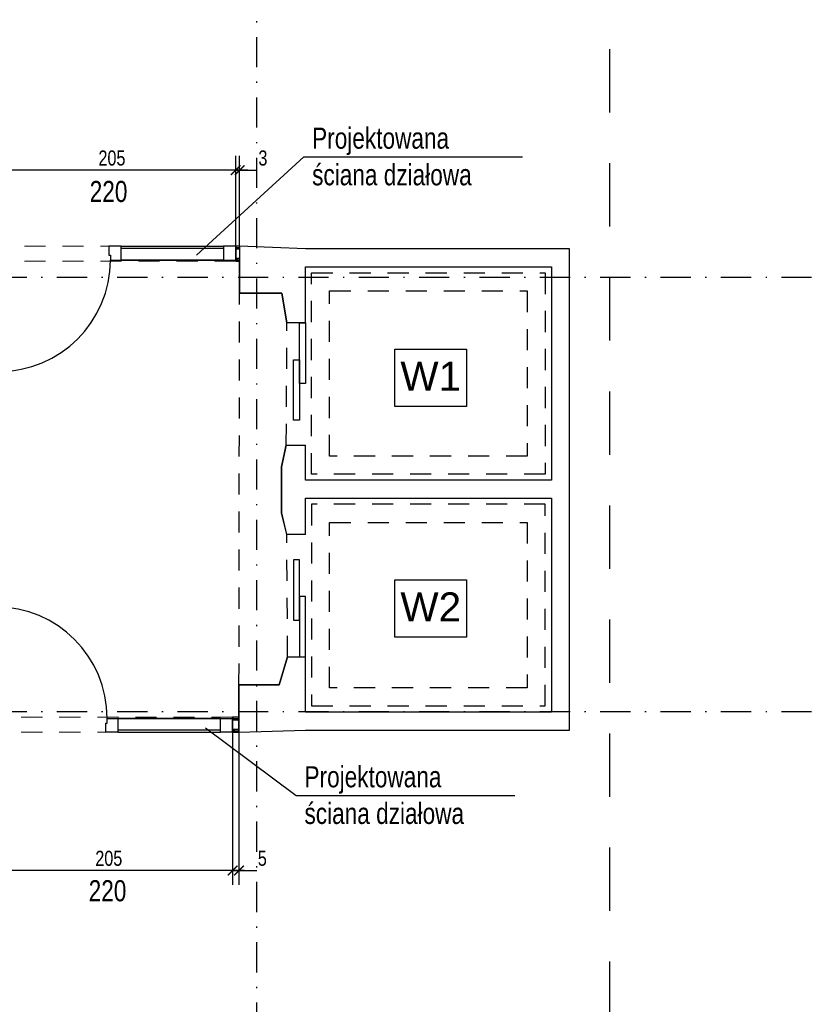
# Model space of a CAD drawing. Header units: metres. Extents: x -1886 to 3614, y -1128 to 1888.
# Tile 6 of 13: x 413 to 1073, y -107 to 709. Entities that reach past the tile are written whole.
import ezdxf

# ---------------------------------------------------------------- set-up
doc = ezdxf.new("R2010")
doc.units = ezdxf.units.M
doc.header["$LTSCALE"] = 50
doc.header["$MEASUREMENT"] = 0
doc.linetypes.add('DO', pattern=[1, 0.5, -0.24, 0.02, -0.24])
doc.linetypes.add('DP', pattern=[0.63, 0.35, -0.28])
for name, color, linetype in [('BS_lpd', 1, 'DP'), ('BZ_odn', 1, 'Continuous'), ('BZ_osd', 1, 'DO'), ('BZ_txs', 2, 'Continuous'), ('BZ_wym', 1, 'Continuous'), ('k3_projektowane sciany', 2, 'Continuous'), ('k3_sciany istn', 1, 'DP')]:
    doc.layers.add(name, color=color, linetype=linetype)
doc.styles.add('BIKTS', font='bikromsw.shx', dxfattribs={"width": 0.85})
doc.styles.add('BIKWYM', font='bikromsw.shx', dxfattribs={"width": 0.8})
doc.styles.add('GENERATED_STYLE_1', font='arial.ttf')
doc.dimstyles.new('BZ_BGR_50', dxfattribs={"dimscale": 0.5, "dimtxt": 25, "dimasz": 1.666667, "dimexe": 0, "dimexo": 0, "dimgap": 0, "dimtad": 0, "dimdec": 1, "dimrnd": 0.5, "dimzin": 9, "dimdsep": 46, "dimtxsty": 'BIKWYM', "dimblk": 'NONE', "dimcen": 0, "dimse1": 1, "dimse2": 1, "dimclrd": 256, "dimclre": 256, "dimclrt": 7, "dimadec": 0, "dimazin": 0, "dimtfac": 0.033333, "dimtdec": 1, "dimtmove": 0, "dimatfit": 3, "dimldrblk": 'NONE', "dimfxl": 1, "dimtvp": 0.8, "dimtolj": 1, "dimarcsym": 0})
doc.dimstyles.new('BZ_KP_50', dxfattribs={"dimscale": 0.5, "dimtxt": 25, "dimasz": 16, "dimexe": 24, "dimexo": 0, "dimgap": 0, "dimtad": 0, "dimdec": 1, "dimrnd": 0.5, "dimzin": 9, "dimdsep": 46, "dimtxsty": 'BIKWYM', "dimblk": 'ARCHTICK', "dimblk1": 'ARCHTICK', "dimblk2": 'WYM-KP', "dimcen": 0, "dimdle": 20, "dimclrd": 256, "dimclre": 256, "dimclrt": 7, "dimadec": 0, "dimazin": 0, "dimtfac": 0.033333, "dimtdec": 1, "dimtmove": 0, "dimatfit": 3, "dimfxl": 1, "dimtvp": 0.8, "dimtfillclr": 256, "dimtolj": 1, "dimarcsym": 0})
pattern_1 = [(45, (-17803.143, -3955.125), (-5.7024626, 5.7024626), []), (45, (-17797.4405, -3955.125), (-5.7024626, 5.7024626), [4.0323, -2.0161])]

# ---------------------------------------------------------------- blocks, each defined once
blk = doc.blocks.new('_None')
blk = doc.blocks.new('_ArchTick')
at = {"color": 0, "linetype": 'ByBlock', "const_width": 0.15}
blk.add_lwpolyline([(-0.5, -0.5), (0.5, 0.5)], dxfattribs=at)
blk = doc.blocks.new('*D232')
at = {"layer": 'BZ_wym', "lineweight": -2}
for p, q in [((589.77, 118.52), (589.77, -7.99)), ((595.07, 118.52), (595.07, -7.99)), ((589.77, 4.01), (581.77, 4.01)), ((589.77, 4.01), (595.07, 4.01)), ((595.07, 4.01), (609.74, 4.01))]:
    blk.add_line(p, q, dxfattribs=at)
at = {"layer": 'Defpoints', "color": 0}
for p in [(589.77, 118.52), (595.07, 118.52), (595.07, 4.01)]:
    blk.add_point(p, dxfattribs=at)
at = {"layer": 'BZ_wym', "lineweight": -2, "xscale": 8, "yscale": 8, "zscale": 8}
blk.add_blockref('_ArchTick', (589.77, 4.01), dxfattribs=at)
at = {"layer": 'BZ_wym', "lineweight": -2, "xscale": 8, "yscale": 8, "zscale": 8, "rotation": 180}
blk.add_blockref('_ArchTick', (595.07, 4.01), dxfattribs=at)
at = {"layer": 'BZ_wym', "color": 7, "insert": (614.4, 14.01), "char_height": 12.5, "attachment_point": 5, "style": 'BIKWYM'}
blk.add_mtext('\\A1;5', dxfattribs=at)
blk = doc.blocks.new('WYM-KP')
blk.add_hatch(color=256).paths.add_polyline_path([(-3, 0, 1), (3, 0, 1)])
blk.add_circle((0, 0), 3)
blk = doc.blocks.new('*D233')
at = {"layer": 'BZ_wym', "lineweight": -2}
for p, q in [((589.77, 118.52), (589.77, -7.99)), ((384.77, 107.96), (384.77, -7.99)), ((599.77, 4.01), (374.77, 4.01))]:
    blk.add_line(p, q, dxfattribs=at)
at = {"layer": 'Defpoints', "color": 0}
for p in [(589.77, 118.52), (384.77, 107.96), (384.77, 4.01)]:
    blk.add_point(p, dxfattribs=at)
at = {"layer": 'BZ_wym', "lineweight": -2, "xscale": 8, "yscale": 8, "zscale": 8, "rotation": 180}
blk.add_blockref('_ArchTick', (384.77, 4.01), dxfattribs=at)
at = {"layer": 'BZ_wym', "lineweight": -2, "xscale": 8, "yscale": 8, "zscale": 8}
blk.add_blockref('_ArchTick', (589.77, 4.01), dxfattribs=at)
at = {"layer": 'BZ_wym', "color": 7, "insert": (487.27, 14.01), "char_height": 12.5, "attachment_point": 5, "style": 'BIKWYM'}
blk.add_mtext('\\A1;205', dxfattribs=at)
blk = doc.blocks.new('*D234')
at = {"layer": 'BZ_wym', "lineweight": -2}
for p, q in [((592.37, 521.24), (592.37, 596.23)), ((595.57, 521.24), (595.57, 596.23)), ((592.37, 584.23), (584.37, 584.23)), ((592.37, 584.23), (595.57, 584.23)), ((595.57, 584.23), (610.24, 584.23))]:
    blk.add_line(p, q, dxfattribs=at)
at = {"layer": 'Defpoints', "color": 0}
for p in [(595.57, 584.23), (592.37, 521.24), (595.57, 521.24)]:
    blk.add_point(p, dxfattribs=at)
at = {"layer": 'BZ_wym', "lineweight": -2, "xscale": 8, "yscale": 8, "zscale": 8}
blk.add_blockref('_ArchTick', (592.37, 584.23), dxfattribs=at)
at = {"layer": 'BZ_wym', "lineweight": -2, "xscale": 8, "yscale": 8, "zscale": 8, "rotation": 180}
blk.add_blockref('_ArchTick', (595.57, 584.23), dxfattribs=at)
at = {"layer": 'BZ_wym', "color": 7, "insert": (614.9, 594.23), "char_height": 12.5, "attachment_point": 5, "style": 'BIKWYM'}
blk.add_mtext('\\A1;3', dxfattribs=at)
blk = doc.blocks.new('*D235')
at = {"layer": 'BZ_wym', "lineweight": -2}
for p, q in [((387.37, 538.36), (387.37, 596.23)), ((592.37, 521.24), (592.37, 596.23)), ((602.37, 584.23), (377.37, 584.23))]:
    blk.add_line(p, q, dxfattribs=at)
at = {"layer": 'Defpoints', "color": 0}
for p in [(387.37, 584.23), (387.37, 538.36), (592.37, 521.24)]:
    blk.add_point(p, dxfattribs=at)
at = {"layer": 'BZ_wym', "lineweight": -2, "xscale": 8, "yscale": 8, "zscale": 8, "rotation": 180}
blk.add_blockref('_ArchTick', (387.37, 584.23), dxfattribs=at)
at = {"layer": 'BZ_wym', "lineweight": -2, "xscale": 8, "yscale": 8, "zscale": 8}
blk.add_blockref('_ArchTick', (592.37, 584.23), dxfattribs=at)
at = {"layer": 'BZ_wym', "color": 7, "insert": (489.87, 594.23), "char_height": 12.5, "attachment_point": 5, "style": 'BIKWYM'}
blk.add_mtext('\\A1;205', dxfattribs=at)

msp = doc.modelspace()

# ---------------------------------------------------------------- hatches: boundary and pattern name
at = {"layer": 'k3_projektowane sciany', "linetype": 'Continuous'}
h = msp.add_hatch(dxfattribs=at)
h.set_pattern_fill('FP_65', color=256, scale=100, style=0, pattern_type=2)
h.set_pattern_definition(pattern_1)
h.paths.add_polyline_path([(592.37, 521.237), (592.37, 519.987), (595.57, 519.987), (595.57, 521.237)])
h = msp.add_hatch(dxfattribs=at)
h.set_pattern_fill('FP_65', color=256, scale=100, style=0, pattern_type=2)
h.set_pattern_definition(pattern_1)
h.paths.add_polyline_path([(595.57, 511.237), (592.37, 511.237), (592.37, 509.987), (595.57, 509.987)])
h = msp.add_hatch(dxfattribs=at)
h.set_pattern_fill('FP_65', color=256, scale=100, style=0, pattern_type=2)
h.set_pattern_definition(pattern_1)
h.paths.add_polyline_path([(592.37, 509.987), (592.37, 509.737), (592.37, 508.737), (595.57, 508.737), (595.57, 509.987)])
h = msp.add_hatch(dxfattribs=at)
h.set_pattern_fill('FP_65', color=256, scale=100, style=0, pattern_type=2)
h.set_pattern_definition(pattern_1)
h.paths.add_polyline_path([(595.07, 131.016), (589.77, 131.016), (589.77, 130.016), (589.77, 129.766), (595.07, 129.766)])
h = msp.add_hatch(dxfattribs=at)
h.set_pattern_fill('FP_65', color=256, scale=100, style=0, pattern_type=2)
h.set_pattern_definition(pattern_1)
h.paths.add_polyline_path([(595.07, 129.766), (589.77, 129.766), (589.77, 128.516), (595.07, 128.516)])
h = msp.add_hatch(dxfattribs=at)
h.set_pattern_fill('FP_65', color=256, scale=100, style=0, pattern_type=2)
h.set_pattern_definition(pattern_1)
h.paths.add_polyline_path([(589.77, 121.016), (589.77, 119.766), (595.07, 119.766), (595.07, 121.016)])
h = msp.add_hatch(dxfattribs=at)
h.set_pattern_fill('FP_65', color=256, scale=100, style=0, pattern_type=2)
h.set_pattern_definition(pattern_1)
h.paths.add_polyline_path([(589.77, 119.766), (589.77, 118.516), (595.07, 118.516), (595.07, 119.766)])

# ---------------------------------------------------------------- linework, layer by layer
at = {"layer": 'BS_lpd', "ltscale": 3}
msp.add_line((902.051, 1534.967), (902.051, -386.861), dxfattribs=at)
at = {"layer": 'BZ_osd'}
for p, q in [((609.828, -430.445), (609.828, 1532.714)), ((-1555.729, 495.623), (2354.533, 495.623)), ((-1555.729, 135.623), (2354.533, 135.623))]:
    msp.add_line(p, q, dxfattribs=at)
at = {"layer": 'k3_projektowane sciany', "linetype": 'DP', "lineweight": 5}
for p, q in [((592.37, 521.237), (387.37, 521.237)), ((592.37, 508.737), (387.37, 508.737)), ((589.77, 131.016), (384.77, 131.016)), ((589.77, 118.516), (384.77, 118.516))]:
    msp.add_line(p, q, dxfattribs=at)
at = {"layer": 'k3_projektowane sciany', "color": 252, "linetype": 'Continuous'}
for p, q in [((487.37, 521.237), (487.37, 513.737)), ((497.37, 521.237), (487.37, 521.237)), ((497.37, 509.737), (497.37, 521.237)), ((497.37, 521.237), (582.37, 521.237)), ((497.37, 509.737), (497.37, 521.237)), ((582.37, 519.437), (497.37, 519.437)), ((592.37, 521.237), (582.37, 521.237)), ((582.37, 521.237), (582.37, 509.737)), ((582.37, 521.237), (582.37, 509.737)), ((487.37, 513.737), (488.57, 513.737)), ((488.57, 513.737), (488.57, 509.737)), ((488.57, 509.737), (497.37, 509.737)), ((582.37, 509.737), (497.37, 509.737)), ((497.37, 509.737), (582.37, 509.737)), ((582.37, 509.737), (592.37, 509.737)), ((484.77, 118.516), (484.77, 126.016)), ((484.77, 126.016), (485.97, 126.016)), ((485.97, 126.016), (485.97, 130.016)), ((485.97, 130.016), (494.77, 130.016)), ((494.77, 130.016), (494.77, 118.516)), ((579.77, 130.016), (494.77, 130.016)), ((494.77, 130.016), (494.77, 118.516)), ((494.77, 130.016), (579.77, 130.016)), ((579.77, 118.516), (579.77, 130.016)), ((579.77, 130.016), (589.77, 130.016)), ((579.77, 118.516), (579.77, 130.016)), ((494.77, 118.516), (484.77, 118.516)), ((579.77, 120.316), (494.77, 120.316)), ((494.77, 118.516), (579.77, 118.516)), ((589.77, 118.516), (579.77, 118.516))]:
    msp.add_line(p, q, dxfattribs=at)
at = {"layer": 'k3_projektowane sciany', "linetype": 'Continuous'}
for p, q in [((592.37, 521.237), (592.37, 519.987)), ((592.37, 509.737), (592.37, 521.237)), ((592.37, 521.237), (592.37, 519.987)), ((595.57, 519.987), (592.37, 519.987)), ((592.37, 519.987), (592.37, 518.737)), ((592.37, 519.987), (592.37, 518.737)), ((595.57, 518.737), (592.37, 518.737)), ((592.37, 518.737), (592.37, 511.237)), ((592.37, 518.737), (592.37, 511.237)), ((592.37, 511.237), (595.57, 511.237)), ((592.37, 511.237), (592.37, 509.987)), ((592.37, 511.237), (592.37, 509.987)), ((592.37, 509.987), (595.57, 509.987)), ((592.37, 509.987), (592.37, 509.737)), ((592.37, 509.987), (592.37, 509.737)), ((592.37, 509.737), (592.37, 508.737)), ((589.77, 130.016), (589.77, 131.016)), ((589.77, 129.766), (589.77, 130.016)), ((589.77, 130.016), (589.77, 118.516)), ((589.77, 129.766), (589.77, 130.016)), ((595.07, 129.766), (589.77, 129.766)), ((589.77, 128.516), (589.77, 129.766)), ((589.77, 128.516), (589.77, 129.766)), ((595.07, 128.516), (589.77, 128.516)), ((589.77, 121.016), (589.77, 128.516)), ((589.77, 121.016), (589.77, 128.516)), ((589.77, 121.016), (595.07, 121.016)), ((589.77, 119.766), (589.77, 121.016)), ((589.77, 119.766), (589.77, 121.016)), ((589.77, 119.766), (595.07, 119.766)), ((589.77, 118.516), (589.77, 119.766)), ((589.77, 118.516), (589.77, 119.766))]:
    msp.add_line(p, q, dxfattribs=at)
at = {"layer": 'k3_projektowane sciany', "linetype": 'Continuous', "flags": 128}
for points in [[(595.57, 521.237), (592.37, 521.237)], [(595.57, 521.237), (595.57, 519.987)], [(595.57, 519.987), (595.57, 518.737)], [(595.57, 518.737), (595.57, 511.237)], [(592.37, 508.737), (595.57, 508.737)], [(595.57, 511.237), (595.57, 509.987)], [(595.57, 509.987), (595.57, 508.737)], [(595.07, 131.016), (589.77, 131.016)], [(595.07, 129.766), (595.07, 131.016)], [(595.07, 128.516), (595.07, 129.766)], [(595.07, 121.016), (595.07, 128.516)], [(589.77, 118.516), (595.07, 118.516)], [(595.07, 119.766), (595.07, 121.016)], [(595.07, 118.516), (595.07, 119.766)]]:
    msp.add_lwpolyline(points, dxfattribs=at)
at = {"layer": 'k3_projektowane sciany', "color": 252, "linetype": 'Continuous'}
for centre, start, end in [((396.17, 509.737), 270, 0), ((393.57, 130.016), 0, 90)]:
    msp.add_arc(centre, 92.4, start, end, dxfattribs=at)
at = {"layer": 'k3_sciany istn', "linetype": 'Continuous'}
for p, q in [((595.57, 482.237), (595.57, 508.737)), ((630.47, 482.237), (595.57, 482.237)), ((634.77, 457.609), (630.47, 482.237)), ((650.17, 457.609), (634.77, 457.609)), ((645.17, 407.609), (645.17, 457.609)), ((645.17, 457.609), (650.17, 457.609)), ((650.17, 457.609), (650.17, 407.609)), ((724.178, 436.038), (783.548, 436.038)), ((724.178, 388.325), (724.178, 436.038)), ((783.548, 436.038), (783.548, 388.325)), ((640.17, 377.015), (640.17, 427.015)), ((640.17, 427.015), (645.17, 427.015)), ((645.17, 427.015), (645.17, 377.015)), ((650.17, 407.609), (645.17, 407.609)), ((783.548, 388.325), (724.178, 388.325)), ((645.17, 377.015), (640.17, 377.015)), ((630.308, 338.336), (634.27, 356.509)), ((634.27, 356.509), (650.17, 356.509)), ((630.308, 300.336), (630.308, 338.336)), ((634.58, 282.3), (630.308, 300.336)), ((650.17, 282.422), (634.551, 282.422)), ((640.17, 261.494), (640.17, 211.494)), ((645.17, 261.494), (640.17, 261.494)), ((645.17, 211.494), (645.17, 261.494)), ((724.178, 244.887), (783.548, 244.887)), ((724.178, 197.175), (724.178, 244.887)), ((783.548, 244.887), (783.548, 197.175)), ((645.17, 230.9), (645.17, 180.9)), ((650.17, 230.9), (645.17, 230.9)), ((650.17, 180.9), (650.17, 230.9)), ((640.17, 211.494), (645.17, 211.494)), ((783.548, 197.175), (724.178, 197.175)), ((628.47, 157.916), (635.38, 180.9)), ((635.38, 180.9), (650.17, 180.9)), ((645.17, 180.9), (650.17, 180.9)), ((595.07, 131.016), (595.07, 157.916)), ((595.07, 157.916), (628.47, 157.916))]:
    msp.add_line(p, q, dxfattribs=at)
at = {"layer": 'k3_sciany istn', "linetype": 'DP'}
for p, q in [((655.17, 499.123), (848.77, 499.123)), ((655.17, 332.378), (655.17, 499.123)), ((848.77, 499.123), (848.77, 332.378)), ((595.07, 157.916), (595.57, 482.237)), ((670.17, 347.378), (670.17, 484.123)), ((670.17, 484.123), (833.77, 484.123)), ((833.77, 484.123), (833.77, 347.378)), ((634.27, 356.509), (634.77, 457.609)), ((833.77, 347.378), (670.17, 347.378)), ((848.77, 332.378), (655.17, 332.378)), ((848.77, 307.378), (655.17, 307.378)), ((655.17, 307.378), (655.17, 140.303)), ((848.77, 140.303), (848.77, 307.378)), ((670.17, 155.303), (670.17, 292.378)), ((670.17, 292.378), (833.77, 292.378)), ((833.77, 292.378), (833.77, 155.303)), ((635.38, 180.9), (634.58, 282.3)), ((833.77, 155.303), (670.17, 155.303)), ((655.17, 140.303), (848.77, 140.303))]:
    msp.add_line(p, q, dxfattribs=at)
at = {"layer": 'k3_sciany istn', "linetype": 'Continuous', "flags": 128}
for points in [[(650.17, 519.123), (595.57, 521.237)], [(595.57, 521.237), (595.57, 482.237)], [(868.77, 519.123), (650.17, 519.123)], [(868.77, 504.123), (868.77, 519.123)], [(650.17, 457.609), (650.17, 504.123)], [(650.17, 504.123), (853.77, 504.123)], [(853.77, 504.123), (853.77, 327.378)], [(868.77, 120.303), (868.77, 504.123)], [(595.57, 482.237), (630.47, 482.237)], [(630.47, 482.237), (634.77, 457.609)], [(634.27, 356.509), (630.308, 338.336)], [(650.17, 327.378), (650.17, 356.509)], [(630.308, 338.336), (630.308, 300.336)], [(853.77, 327.378), (650.17, 327.378)], [(650.17, 282.422), (650.17, 312.378)], [(650.17, 312.378), (853.77, 312.378)], [(853.77, 312.378), (853.77, 135.303)], [(630.308, 300.336), (634.551, 282.422)], [(635.38, 180.9), (628.47, 157.916)], [(650.17, 135.303), (650.17, 180.9)], [(628.47, 157.916), (595.07, 157.916)], [(595.07, 157.916), (595.07, 118.516)], [(853.77, 135.303), (650.17, 135.303)], [(595.07, 118.516), (650.17, 120.303)], [(650.17, 120.303), (868.77, 120.303)]]:
    msp.add_lwpolyline(points, dxfattribs=at)

# ---------------------------------------------------------------- texts
at = {"layer": 'BZ_txs', "style": 'BIKTS', "width": 0.8}
for s, p in [('Projektowana', (655.657, 602.032)), ('ściana działowa', (655.657, 571.676)), ('220', (471.466, 557.824)), ('Projektowana', (649.332, 72.903)), ('ściana działowa', (649.332, 42.547)), ('220', (470.606, -21.527))]:
    msp.add_text(s, height=17.5, dxfattribs=at).set_placement(p)
at = {"layer": 'k3_sciany istn', "linetype": 'Continuous', "style": 'GENERATED_STYLE_1'}
for s, p in [('W1', (728.769, 401.554)), ('W2', (728.769, 210.403))]:
    msp.add_text(s, height=23.999, dxfattribs=at).set_placement(p)

# ---------------------------------------------------------------- dimensions: what is measured, and where the dimension line sits
at = {"layer": 'BZ_wym'}
for base, p1, p2, picture, middle in [((387.37, 584.231), (592.37, 521.237), (387.37, 538.362), '*D235', (489.87, 594.231)), ((595.57, 584.231), (592.37, 521.237), (595.57, 521.237), '*D234', (614.904, 594.231)), ((384.77, 4.005), (589.77, 118.516), (384.77, 107.962), '*D233', (487.27, 14.005)), ((595.07, 4.005), (589.77, 118.516), (595.07, 118.516), '*D232', (614.404, 14.005))]:
    dim = msp.add_linear_dim(base=base, p1=p1, p2=p2, dimstyle='BZ_KP_50', override={"dimdec": 0, "dimrnd": 1, "dimatfit": 1}, dxfattribs=at)
    dim.commit()
    dim.dimension.update_dxf_attribs({"geometry": picture, "text_midpoint": middle})

# ---------------------------------------------------------------- leaders
at = {"layer": 'BZ_odn'}
for points in [[(559.951, 513.808), (648.657, 595.301), (829.99, 595.301)], [(567.422, 122.236), (642.332, 66.172), (823.665, 66.172)]]:
    msp.add_leader(points, dimstyle='BZ_BGR_50', dxfattribs=at)

doc.saveas('drawing.dxf')
